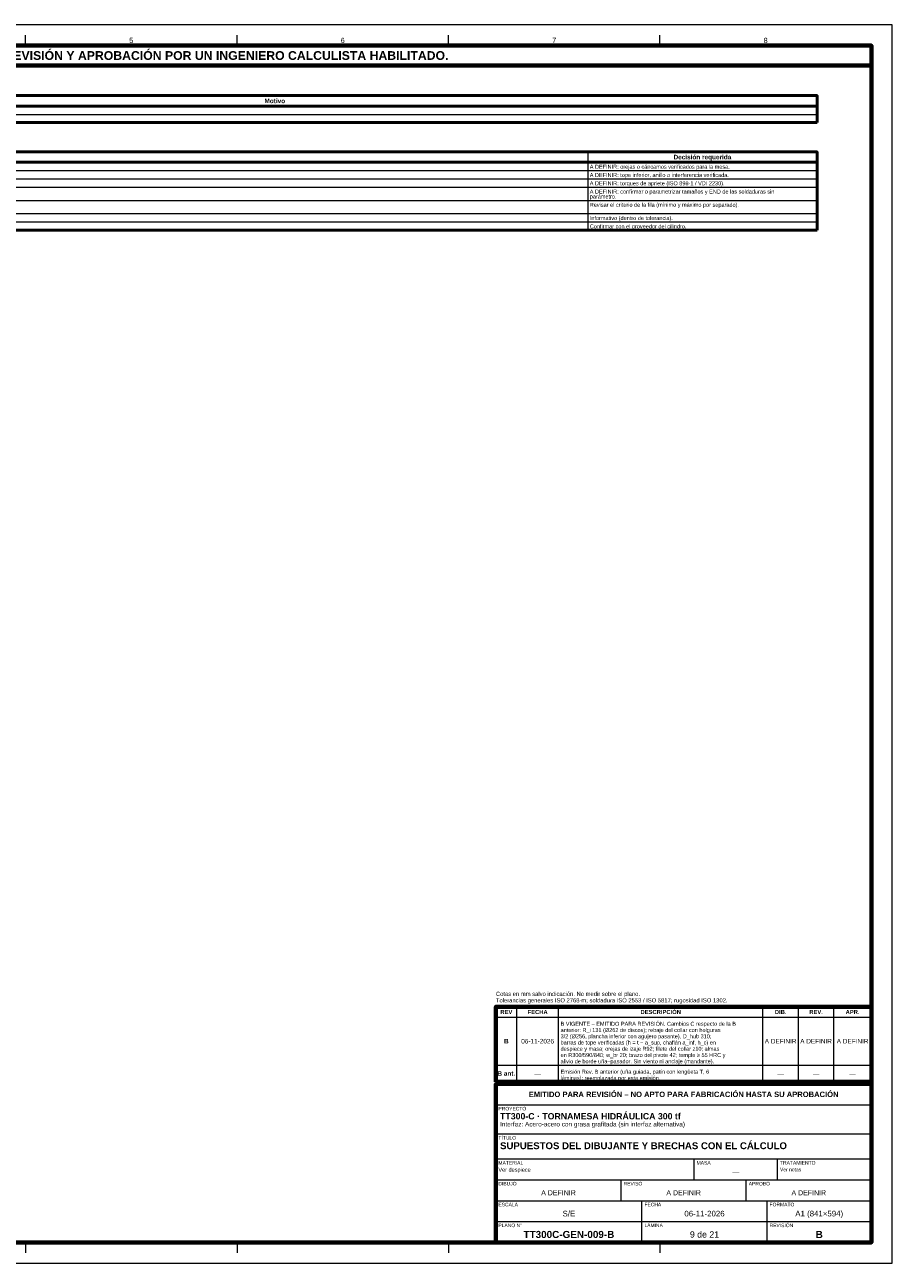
# Model space of a CAD drawing. Header units: millimetres. Extents: x 0 to 841, y 0 to 594.
# Tile 2 of 2: x 425 to 841, y 0 to 594. Entities that reach past the tile are written whole.
import ezdxf
from ezdxf.enums import TextEntityAlignment as Align

# ---------------------------------------------------------------- set-up
doc = ezdxf.new("R2010")
doc.units = ezdxf.units.MM
for name, color, linetype, lineweight in [('FINA', 7, 'CONTINUOUS', 18), ('MARCO', 7, 'CONTINUOUS', 70), ('TXT', 7, 'CONTINUOUS', 25), ('VIS', 7, 'CONTINUOUS', 50)]:
    doc.layers.add(name, color=color, linetype=linetype, lineweight=lineweight)
doc.styles.add('STD', font='LiberationSans-Regular.ttf')
doc.styles.add('STDB', font='LiberationSans-Bold.ttf')

msp = doc.modelspace()

# ---------------------------------------------------------------- linework, layer by layer
at = {"layer": 'FINA'}
for p, q in [((425.5, 584), (425.5, 589)), ((526.875, 584), (526.875, 589)), ((628.25, 584), (628.25, 589)), ((729.625, 584), (729.625, 589)), ((30, 555), (805, 555)), ((30, 551.025), (805, 551.025)), ((695, 533.05), (695, 495.475)), ((30, 528.05), (805, 528.05)), ((30, 524.075), (805, 524.075)), ((30, 520.1), (805, 520.1)), ((30, 516.125), (805, 516.125)), ((30, 509.775), (805, 509.775)), ((30, 503.425), (805, 503.425)), ((30, 499.45), (805, 499.45)), ((661, 87), (661, 123)), ((681, 87), (681, 123)), ((779, 87), (779, 123)), ((796, 87), (796, 123)), ((813, 87), (813, 123)), ((651, 118), (831, 118)), ((651, 95), (831, 95)), ((651, 87), (831, 87)), ((651, 86), (831, 86)), ((651, 76), (831, 76)), ((651, 62), (831, 62)), ((651, 50), (831, 50)), ((746, 40), (746, 50)), ((786, 40), (786, 50)), ((651, 40), (831, 40)), ((711, 30), (711, 40)), ((771, 30), (771, 40)), ((651, 30), (831, 30)), ((721, 20), (721, 30)), ((781, 20), (781, 30)), ((651, 20), (831, 20)), ((721, 10), (721, 20)), ((781, 10), (781, 20)), ((425.5, 10), (425.5, 5)), ((526.875, 10), (526.875, 5)), ((628.25, 10), (628.25, 5)), ((729.625, 10), (729.625, 5))]:
    msp.add_line(p, q, dxfattribs=at)
msp.add_lwpolyline([(0, 0), (841, 0), (841, 594), (0, 594)], close=True, dxfattribs=at)
at = {"layer": 'MARCO'}
for points in [[(20, 10), (831, 10), (831, 584), (20, 584)], [(20, 574.5), (831, 574.5), (831, 584), (20, 584)], [(651, 87), (831, 87), (831, 123), (651, 123)], [(651, 10), (831, 10), (831, 86), (651, 86)]]:
    msp.add_lwpolyline(points, close=True, dxfattribs=at)
at = {"layer": 'VIS'}
for p, q in [((805, 560), (805, 547.05)), ((30, 547.05), (805, 547.05)), ((805, 533.05), (805, 495.475)), ((30, 495.475), (805, 495.475))]:
    msp.add_line(p, q, dxfattribs=at)
for points in [[(30, 555), (805, 555), (805, 560), (30, 560)], [(30, 528.05), (805, 528.05), (805, 533.05), (30, 533.05)]]:
    msp.add_lwpolyline(points, close=True, dxfattribs=at)

# ---------------------------------------------------------------- texts
at = {"layer": 'TXT'}
for s, height, style, p in [('ESTOS PLANOS NO SON VÁLIDOS PARA FABRICACIÓN HASTA SU REVISIÓN Y APROBACIÓN POR UN INGENIERO CALCULISTA HABILITADO.', 4.2, 'STDB', (425.5, 579.25)), ('5', 2.5, 'STD', (476.1875, 586.5)), ('6', 2.5, 'STD', (577.5625, 586.5)), ('7', 2.5, 'STD', (678.9375, 586.5)), ('8', 2.5, 'STD', (780.3125, 586.5)), ('Motivo', 2.2, 'STDB', (545, 557.5)), ('Decisión requerida', 2.2, 'STDB', (750, 530.55)), ('REV', 2, 'STDB', (656, 120.5)), ('FECHA', 2, 'STDB', (671, 120.5)), ('DESCRIPCIÓN', 2, 'STDB', (730, 120.5)), ('DIB.', 2, 'STDB', (787.5, 120.5)), ('REV.', 2, 'STDB', (804.5, 120.5)), ('APR.', 2, 'STDB', (822, 120.5)), ('B', 2.2, 'STDB', (656, 106.5)), ('06-11-2026', 2.2, 'STD', (671, 106.5)), ('A DEFINIR', 2.2, 'STD', (787.5, 106.5)), ('A DEFINIR', 2.2, 'STD', (804.5, 106.5)), ('A DEFINIR', 2.2, 'STD', (822, 106.5)), ('B ant.', 2.2, 'STDB', (656, 91)), ('—', 2.2, 'STD', (671, 91)), ('—', 2.2, 'STD', (787.5, 91)), ('—', 2.2, 'STD', (804.5, 91)), ('—', 2.2, 'STD', (822, 91)), ('EMITIDO PARA REVISIÓN – NO APTO PARA FABRICACIÓN HASTA SU APROBACIÓN', 2.6, 'STDB', (741, 81)), ('—', 2.4, 'STD', (766, 43.8)), ('A DEFINIR', 2.4, 'STD', (681, 33.8)), ('A DEFINIR', 2.4, 'STD', (741, 33.8)), ('A DEFINIR', 2.4, 'STD', (801, 33.8)), ('S/E', 2.7, 'STD', (686, 23.8)), ('06-11-2026', 2.7, 'STD', (751, 23.8)), ('A1 (841×594)', 2.7, 'STD', (806, 23.8)), ('TT300C-GEN-009-B', 3.4, 'STDB', (686, 13.8)), ('9 de 21', 3, 'STD', (751, 13.8)), ('B', 3.4, 'STDB', (806, 13.8))]:
    msp.add_text(s, height=height, dxfattribs=dict(at, style=style)).set_placement(p, align=Align.MIDDLE_CENTER)
at = {"layer": 'TXT', "style": 'STD'}
for s, p in [('A DEFINIR: orejas o cáncamos verificados para la mesa.', (696, 525.91)), ('A DEFINIR: tope inferior, anillo o interferencia verificada.', (696, 521.935)), ('A DEFINIR: torques de apriete (ISO 898-1 / VDI 2230).', (696, 517.96)), ('A DEFINIR: confirmar o parametrizar tamaños y END de las soldaduras sin', (696, 513.985)), ('parámetro.', (696, 511.61)), ('Revisar el criterio de la fila (mínimo y máximo por separado).', (696, 507.635)), ('Informativo (dentro de tolerancia).', (696, 501.285)), ('Confirmar con el proveedor del cilindro.', (696, 497.31))]:
    msp.add_text(s, height=1.9, dxfattribs=at).set_placement(p, align=Align.MIDDLE_LEFT)
for s, p in [('Tolerancias generales ISO 2768-m; soldadura ISO 2553 / ISO 5817; rugosidad ISO 1302.', (651, 124.5)), ('Cotas en mm salvo indicación. No medir sobre el plano.', (651, 127.6))]:
    msp.add_text(s, height=2, dxfattribs=at).set_placement(p, align=Align.BOTTOM_LEFT)
at = {"layer": 'TXT'}
for s, height, style, p in [('anterior: R_i 131 (Ø262 de discos); rebaje del collar con holguras', 1.9, 'STD', (682, 112.8)), ('B VIGENTE – EMITIDO PARA REVISIÓN. Cambios C respecto de la B', 1.9, 'STD', (682, 115.8)), ('3/2 (Ø256, plancha inferior con agujero pasante), D_hub 310;', 1.9, 'STD', (682, 109.8)), ('barras de tope verificadas (h = t − a_sup, chaflán a_inf, h_c) en', 1.9, 'STD', (682, 106.8)), ('despiece y masa; orejas de izaje R92; filete del collar z10; almas', 1.9, 'STD', (682, 103.8)), ('en R300/590/840; w_br 20; brazo del pivote 42; temple ≥ 55 HRC y', 1.9, 'STD', (682, 100.8)), ('alivio de borde uña–pasador. Sin viento ni anclaje (mandante).', 1.9, 'STD', (682, 97.8)), ('láminas); reemplazada por esta emisión.', 1.9, 'STD', (682, 89.8)), ('Emisión Rev. B anterior (uña guiada, patín con lengüeta T, 6', 1.9, 'STD', (682, 92.8)), ('PROYECTO', 1.7, 'STD', (652.2, 75)), ('TT300-C · TORNAMESA HIDRÁULICA 300 tf', 3, 'STDB', (653, 72)), ('Interfaz: Acero-acero con grasa grafitada (sin interfaz alternativa)', 2.2, 'STD', (653, 67.8)), ('TÍTULO', 1.7, 'STD', (652.2, 61)), ('SUPUESTOS DEL DIBUJANTE Y BRECHAS CON EL CÁLCULO', 3.3, 'STDB', (653, 58)), ('MATERIAL', 1.7, 'STD', (652.2, 49)), ('MASA', 1.7, 'STD', (747.2, 49)), ('TRATAMIENTO', 1.7, 'STD', (787.2, 49)), ('Ver despiece', 1.9, 'STD', (652.2, 45.8)), ('Ver notas', 1.7, 'STD', (787.2, 45.8)), ('DIBUJÓ', 1.7, 'STD', (652.2, 39)), ('REVISÓ', 1.7, 'STD', (712.2, 39)), ('APROBÓ', 1.7, 'STD', (772.2, 39)), ('ESCALA', 1.7, 'STD', (652.2, 29)), ('FECHA', 1.7, 'STD', (722.2, 29)), ('FORMATO', 1.7, 'STD', (782.2, 29)), ('PLANO N°', 1.7, 'STD', (652.2, 19)), ('LÁMINA', 1.7, 'STD', (722.2, 19)), ('REVISIÓN', 1.7, 'STD', (782.2, 19))]:
    msp.add_text(s, height=height, dxfattribs=dict(at, style=style)).set_placement(p, align=Align.TOP_LEFT)

doc.saveas('drawing.dxf')
